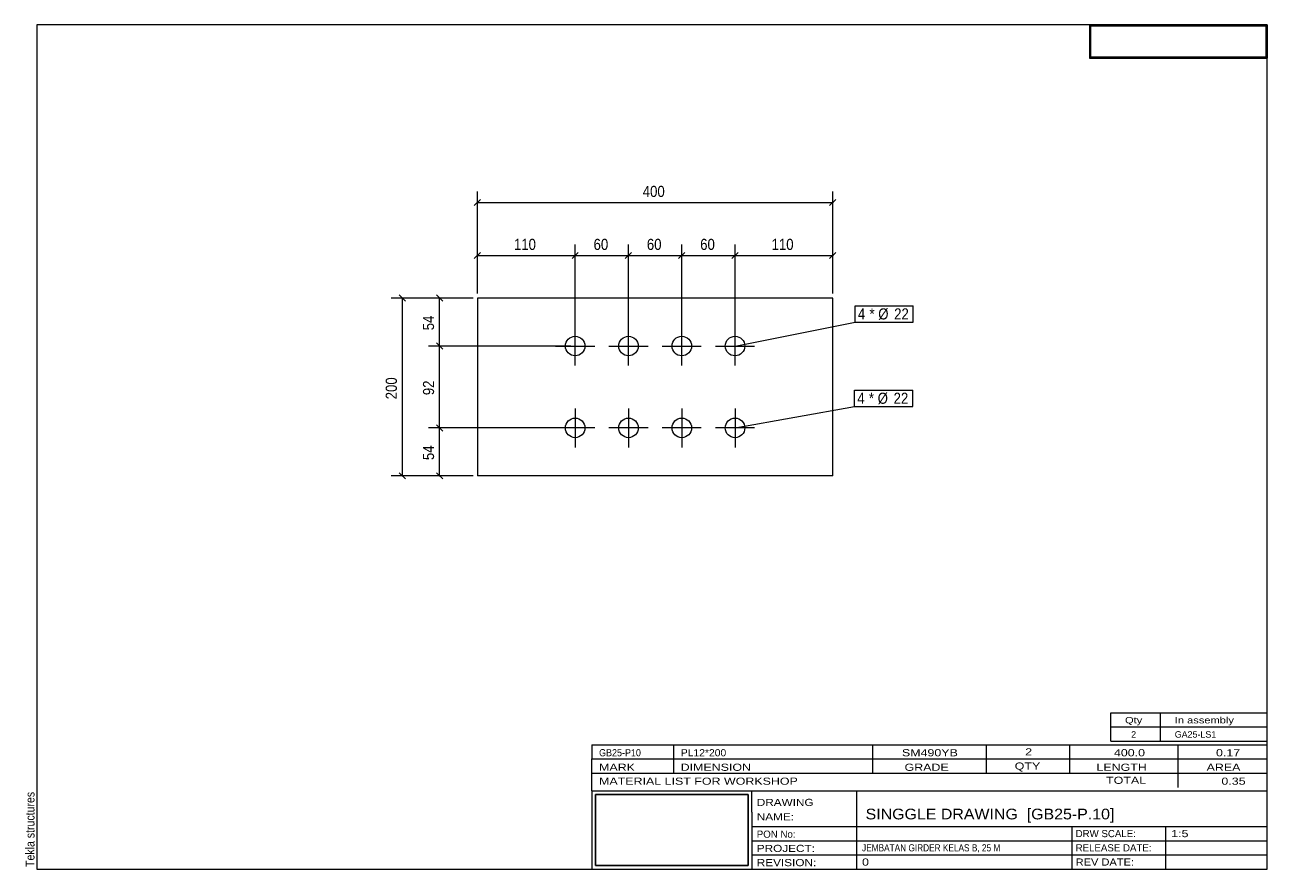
# Model space of a CAD drawing. Header units: millimetres. Extents: x 2 to 282, y 5 to 195.
import ezdxf

# ---------------------------------------------------------------- set-up
doc = ezdxf.new("R2010")
doc.units = ezdxf.units.MM
doc.linetypes.add('XKITLINE00', pattern=[0])
for name, color, linetype, lineweight in [('Bolt', 7, 'Continuous', 0), ('BoltMark', 3, 'Continuous', 0), ('DrawingSheet', 5, 'Continuous', 0), ('OtherObjectType', 1, 'Continuous', 0), ('Part', 2, 'Continuous', 0), ('Z-DIMENSIONS', 1, 'Continuous', 0)]:
    doc.layers.add(name, color=color, linetype=linetype, lineweight=lineweight)
doc.styles.add('ARIAL', font='ARIAL.TTF')
doc.styles.add('ARIAL_NARROW', font='ARIALN.TTF')
picture_1 = doc.add_image_def('image1.jpg', size_in_pixel=(1304, 175))
picture_2 = doc.add_image_def('image2.jpg', size_in_pixel=(188, 71))

# ---------------------------------------------------------------- blocks, each defined once
blk = doc.blocks.new('*A1')
at = {"layer": 'Bolt', "linetype": 'XKITLINE00', "lineweight": 0}
for p, q in [((126.22, 118.31), (126.22, 127.11)), ((138.22, 118.31), (138.22, 127.11)), ((150.22, 118.31), (150.22, 127.11)), ((162.22, 118.31), (162.22, 127.11)), ((121.82, 122.71), (130.62, 122.71)), ((133.82, 122.71), (142.62, 122.71)), ((145.82, 122.71), (154.62, 122.71)), ((157.82, 122.71), (166.62, 122.71))]:
    blk.add_line(p, q, dxfattribs=at)
for centre in [(126.22, 122.71), (138.22, 122.71), (150.22, 122.71), (162.22, 122.71)]:
    blk.add_circle(centre, 2.2, dxfattribs=at)
blk = doc.blocks.new('*A2')
at = {"layer": 'Bolt', "linetype": 'XKITLINE00', "lineweight": 0}
for p, q in [((126.22, 108.7), (126.22, 99.9)), ((138.22, 108.7), (138.22, 99.9)), ((150.22, 108.7), (150.22, 99.9)), ((162.22, 108.7), (162.22, 99.9)), ((130.62, 104.3), (121.82, 104.3)), ((142.62, 104.3), (133.82, 104.3)), ((154.62, 104.3), (145.82, 104.3)), ((166.62, 104.3), (157.82, 104.3))]:
    blk.add_line(p, q, dxfattribs=at)
for centre in [(126.22, 104.3), (138.22, 104.3), (150.22, 104.3), (162.22, 104.3)]:
    blk.add_circle(centre, 2.2, dxfattribs=at)
blk = doc.blocks.new('*A3')
at = {"layer": 'Part', "linetype": 'XKITLINE00', "lineweight": 0}
for p, q in [((184.22, 133.51), (104.22, 133.51)), ((104.22, 133.51), (104.22, 93.51)), ((184.22, 93.51), (184.22, 133.51)), ((184.22, 93.51), (104.22, 93.51))]:
    blk.add_line(p, q, dxfattribs=at)
blk = doc.blocks.new('*A4')
at = {"layer": 'DrawingSheet', "linetype": 'XKITLINE00', "lineweight": 0}
for p, q in [((282, 195), (5, 195)), ((5, 195), (5, 5)), ((282, 5), (282, 195)), ((5, 5), (282, 5))]:
    blk.add_line(p, q, dxfattribs=at)
at = {"layer": 'DrawingSheet', "style": 'ARIAL', "width": 0.85}
blk.add_text('Tekla structures', height=2, rotation=90, dxfattribs=at).set_placement((4.5, 5.5))
blk = doc.blocks.new('*A5')
at = {"layer": 'OtherObjectType', "linetype": 'XKITLINE00', "lineweight": 0}
for p, q in [((242, 195), (282, 195)), ((242, 195), (242, 187.5)), ((282, 195), (282, 187.5)), ((242, 187.5), (282, 187.5))]:
    blk.add_line(p, q, dxfattribs=at)
image = blk.add_image(picture_1, insert=(242.25, 187.75), size_in_units=(39.5, 7))
blk = doc.blocks.new('*A6')
at = {"layer": 'OtherObjectType', "linetype": 'XKITLINE00', "lineweight": 0}
for p, q in [((246.8, 37), (246.8, 40.2)), ((246.8, 40.2), (282, 40.2)), ((258, 37), (258, 40.2)), ((282, 37), (282, 40.2)), ((246.8, 37), (282, 37)), ((246.8, 33.8), (246.8, 37)), ((258, 33.8), (258, 37)), ((282, 33.8), (282, 37)), ((246.8, 33.8), (282, 33.8))]:
    blk.add_line(p, q, dxfattribs=at)
at = {"layer": 'OtherObjectType', "style": 'ARIAL_NARROW'}
for s, width, p in [('Qty', 1.513248, (250, 37.8)), ('In assembly', 1.513248, (261.2, 37.8)), ('2', 1.211571, (251.38, 34.6)), ('GA25-LS1', 1.211571, (261.2, 34.6))]:
    blk.add_text(s, height=1.44, dxfattribs=dict(at, width=width)).set_placement(p)
blk = doc.blocks.new('*A7')
at = {"layer": 'OtherObjectType', "linetype": 'XKITLINE00', "lineweight": 0}
for p, q in [((130, 33), (282, 33)), ((130, 33), (130, 29.8)), ((130, 33), (282, 33)), ((148.4, 29.8), (148.4, 33)), ((193.2, 29.8), (193.2, 33)), ((218.8, 29.8), (218.8, 33)), ((237.6, 29.8), (237.6, 33)), ((262, 29.8), (262, 33)), ((282, 29.8), (282, 33)), ((130, 29.8), (282, 29.8)), ((130, 29.8), (282, 29.8)), ((130, 26.6), (130, 29.8)), ((148.4, 26.6), (148.4, 29.8)), ((193.2, 26.6), (193.2, 29.8)), ((218.8, 26.6), (218.8, 29.8)), ((237.6, 26.6), (237.6, 29.8)), ((262, 26.6), (262, 29.8)), ((282, 26.6), (282, 29.8)), ((130, 26.6), (282, 26.6)), ((130, 22.6), (130, 26.6)), ((262, 23.4), (262, 26.6)), ((282, 22.6), (282, 26.6)), ((130, 22.6), (130, 5)), ((130, 22.6), (282, 22.6)), ((166, 17.8), (166, 22.6)), ((189.6, 14.6), (189.6, 22.6)), ((282, 17.8), (282, 22.6)), ((166, 17.8), (166, 5)), ((282, 14.6), (282, 17.8)), ((166, 14.6), (282, 14.6)), ((189.6, 5), (189.6, 14.6)), ((238.13, 11.4), (238.13, 14.6)), ((259.2, 5), (259.2, 14.6)), ((282, 11.4), (282, 14.6)), ((166, 11.4), (282, 11.4)), ((238.13, 5), (238.13, 11.4)), ((282, 8.2), (282, 11.4)), ((166, 8.2), (282, 8.2)), ((282, 5), (282, 8.2)), ((130, 5), (282, 5)), ((160, 5), (282, 5))]:
    blk.add_line(p, q, dxfattribs=at)
at = {"layer": 'OtherObjectType', "style": 'ARIAL_NARROW'}
for s, height, width, p in [('GB25-P10', 1.6, 1.100501, (131.6, 30.4)), ('PL12*200', 1.6, 1.270501, (150, 30.4)), ('SM490YB', 1.6, 1.525501, (199.78, 30.4)), ('2', 1.6, 1.525501, (227.53, 30.6)), ('400.0', 1.6, 1.525501, (247.51, 30.4)), ('0.17', 1.6, 1.525501, (270.48, 30.4)), ('MARK', 1.6, 1.525501, (131.6, 27.13)), ('DIMENSION', 1.6, 1.525501, (149.97, 27.13)), ('GRADE', 1.6, 1.525501, (200.37, 27.13)), ('QTY', 1.6, 1.525501, (225.17, 27.4)), ('LENGTH', 1.6, 1.525501, (243.57, 27.13)), ('AREA', 1.6, 1.525501, (268.37, 27.13)), ('MATERIAL LIST FOR WORKSHOP', 1.6, 1.525501, (131.6, 24)), ('TOTAL', 1.6, 1.525501, (245.74, 24.2)), ('0.35', 1.6, 1.525501, (271.7, 24)), ('DRAWING', 1.6, 1.445, (167.1, 19.22)), ('NAME:', 1.6, 1.445, (167.1, 15.98)), ('SINGGLE DRAWING  [GB25-P.10]', 2.4, 1.304651, (191.6, 16.2)), ('PON No:', 1.6, 1.19, (167.1, 12.07)), ('DRW SCALE:', 1.6, 1.19, (238.88, 12.2)), ('1:5', 1.6, 1.525501, (260.4, 12.2)), ('PROJECT:', 1.6, 1.445, (167.1, 8.87)), ('JEMBATAN GIRDER KELAS B, 25 M', 1.6, 1.015501, (190.8, 9)), ('RELEASE DATE:', 1.6, 1.19, (238.88, 9)), ('REVISION:', 1.6, 1.445, (167.1, 5.67)), ('0', 1.6, 1.525501, (190.8, 5.8)), ('REV DATE:', 1.6, 1.36, (238.88, 5.8))]:
    blk.add_text(s, height=height, dxfattribs=dict(at, width=width)).set_placement(p)
image = blk.add_image(picture_2, insert=(130.8, 5.8), size_in_units=(34.4, 16))
blk = doc.blocks.new('*A8')
at = {"layer": 'Z-DIMENSIONS', "linetype": 'XKITLINE00', "lineweight": 0}
for p, q in [((103.22, 133.51), (84.82, 133.51)), ((86.61, 134.21), (88.02, 132.8)), ((87.32, 93.51), (87.32, 133.51)), ((103.22, 93.51), (84.82, 93.51)), ((86.61, 94.21), (88.02, 92.8))]:
    blk.add_line(p, q, dxfattribs=at)
at = {"layer": 'Z-DIMENSIONS'}
for p in [(87.32, 133.51), (87.32, 93.51)]:
    blk.add_point(p, dxfattribs=at)
at = {"layer": 'Z-DIMENSIONS', "style": 'ARIAL', "width": 0.85}
blk.add_text('200', height=2.5, rotation=90.0002, dxfattribs=at).set_placement((86.07, 110.73))
blk = doc.blocks.new('*A9')
at = {"layer": 'Z-DIMENSIONS', "linetype": 'XKITLINE00', "lineweight": 0}
for p, q in [((125.22, 104.3), (93.2, 104.3)), ((94.99, 105.01), (96.41, 103.6)), ((95.7, 93.51), (95.7, 104.3)), ((103.22, 93.51), (93.2, 93.51)), ((94.99, 94.21), (96.41, 92.8))]:
    blk.add_line(p, q, dxfattribs=at)
at = {"layer": 'Z-DIMENSIONS'}
for p in [(95.7, 104.3), (95.7, 93.51)]:
    blk.add_point(p, dxfattribs=at)
at = {"layer": 'Z-DIMENSIONS', "style": 'ARIAL', "width": 0.85}
blk.add_text('54', height=2.5, rotation=90.0002, dxfattribs=at).set_placement((94.45, 97.05))
blk = doc.blocks.new('*A10')
at = {"layer": 'Z-DIMENSIONS', "linetype": 'XKITLINE00', "lineweight": 0}
for p, q in [((94.99, 123.42), (96.41, 122.01)), ((125.22, 122.72), (93.2, 122.72)), ((95.7, 104.3), (95.7, 122.72)), ((125.22, 104.3), (93.2, 104.3)), ((94.99, 105.01), (96.41, 103.6))]:
    blk.add_line(p, q, dxfattribs=at)
at = {"layer": 'Z-DIMENSIONS'}
for p in [(95.7, 122.72), (95.7, 104.3)]:
    blk.add_point(p, dxfattribs=at)
at = {"layer": 'Z-DIMENSIONS', "style": 'ARIAL', "width": 0.85}
blk.add_text('92', height=2.5, rotation=90.0002, dxfattribs=at).set_placement((94.45, 111.66))
blk = doc.blocks.new('*A11')
at = {"layer": 'Z-DIMENSIONS', "linetype": 'XKITLINE00', "lineweight": 0}
for p, q in [((103.22, 133.51), (93.2, 133.51)), ((94.99, 134.21), (96.41, 132.8)), ((95.7, 122.72), (95.7, 133.51)), ((94.99, 123.42), (96.41, 122.01)), ((125.22, 122.72), (93.2, 122.72))]:
    blk.add_line(p, q, dxfattribs=at)
at = {"layer": 'Z-DIMENSIONS'}
for p in [(95.7, 133.51), (95.7, 122.72)]:
    blk.add_point(p, dxfattribs=at)
at = {"layer": 'Z-DIMENSIONS', "style": 'ARIAL', "width": 0.85}
blk.add_text('54', height=2.5, rotation=90.0002, dxfattribs=at).set_placement((94.45, 126.26))
blk = doc.blocks.new('*A12')
at = {"layer": 'Z-DIMENSIONS', "linetype": 'XKITLINE00', "lineweight": 0}
for p, q in [((104.22, 134.51), (104.22, 157.52)), ((184.22, 134.51), (184.22, 157.52)), ((104.92, 155.72), (103.51, 154.31)), ((104.22, 155.02), (184.22, 155.02)), ((184.92, 155.72), (183.51, 154.31))]:
    blk.add_line(p, q, dxfattribs=at)
at = {"layer": 'Z-DIMENSIONS'}
for p in [(104.22, 155.02), (184.22, 155.02)]:
    blk.add_point(p, dxfattribs=at)
at = {"layer": 'Z-DIMENSIONS', "style": 'ARIAL', "width": 0.85}
blk.add_text('400', height=2.5, dxfattribs=at).set_placement((141.43, 156.27))
blk = doc.blocks.new('*A13')
at = {"layer": 'Z-DIMENSIONS', "linetype": 'XKITLINE00', "lineweight": 0}
for p, q in [((104.22, 134.51), (104.22, 145.6)), ((126.22, 123.72), (126.22, 145.6)), ((104.92, 143.8), (103.51, 142.39)), ((104.22, 143.1), (126.22, 143.1)), ((126.92, 143.8), (125.51, 142.39))]:
    blk.add_line(p, q, dxfattribs=at)
at = {"layer": 'Z-DIMENSIONS'}
for p in [(104.22, 143.1), (126.22, 143.1)]:
    blk.add_point(p, dxfattribs=at)
at = {"layer": 'Z-DIMENSIONS', "style": 'ARIAL', "width": 0.85}
blk.add_text('110', height=2.5, dxfattribs=at).set_placement((112.43, 144.35))
blk = doc.blocks.new('*A14')
at = {"layer": 'Z-DIMENSIONS', "linetype": 'XKITLINE00', "lineweight": 0}
for p, q in [((126.22, 123.72), (126.22, 145.6)), ((138.22, 123.7), (138.22, 145.6)), ((126.92, 143.8), (125.51, 142.39)), ((126.22, 143.1), (138.22, 143.1)), ((138.92, 143.8), (137.51, 142.39))]:
    blk.add_line(p, q, dxfattribs=at)
at = {"layer": 'Z-DIMENSIONS'}
for p in [(126.22, 143.1), (138.22, 143.1)]:
    blk.add_point(p, dxfattribs=at)
at = {"layer": 'Z-DIMENSIONS', "style": 'ARIAL', "width": 0.85}
blk.add_text('60', height=2.5, dxfattribs=at).set_placement((130.36, 144.35))
blk = doc.blocks.new('*A15')
at = {"layer": 'Z-DIMENSIONS', "linetype": 'XKITLINE00', "lineweight": 0}
for p, q in [((138.22, 123.7), (138.22, 145.6)), ((150.22, 123.7), (150.22, 145.6)), ((138.92, 143.8), (137.51, 142.39)), ((138.22, 143.1), (150.22, 143.1)), ((150.92, 143.8), (149.51, 142.39))]:
    blk.add_line(p, q, dxfattribs=at)
at = {"layer": 'Z-DIMENSIONS'}
for p in [(138.22, 143.1), (150.22, 143.1)]:
    blk.add_point(p, dxfattribs=at)
at = {"layer": 'Z-DIMENSIONS', "style": 'ARIAL', "width": 0.85}
blk.add_text('60', height=2.5, dxfattribs=at).set_placement((142.36, 144.35))
blk = doc.blocks.new('*A16')
at = {"layer": 'Z-DIMENSIONS', "linetype": 'XKITLINE00', "lineweight": 0}
for p, q in [((150.22, 123.7), (150.22, 145.6)), ((162.22, 123.7), (162.22, 145.6)), ((150.92, 143.8), (149.51, 142.39)), ((150.22, 143.1), (162.22, 143.1)), ((162.92, 143.8), (161.51, 142.39))]:
    blk.add_line(p, q, dxfattribs=at)
at = {"layer": 'Z-DIMENSIONS'}
for p in [(150.22, 143.1), (162.22, 143.1)]:
    blk.add_point(p, dxfattribs=at)
at = {"layer": 'Z-DIMENSIONS', "style": 'ARIAL', "width": 0.85}
blk.add_text('60', height=2.5, dxfattribs=at).set_placement((154.36, 144.35))
blk = doc.blocks.new('*A17')
at = {"layer": 'Z-DIMENSIONS', "linetype": 'XKITLINE00', "lineweight": 0}
for p, q in [((162.22, 123.7), (162.22, 145.6)), ((184.22, 134.51), (184.22, 145.6)), ((162.92, 143.8), (161.51, 142.39)), ((162.22, 143.1), (184.22, 143.1)), ((184.92, 143.8), (183.51, 142.39))]:
    blk.add_line(p, q, dxfattribs=at)
at = {"layer": 'Z-DIMENSIONS'}
for p in [(162.22, 143.1), (184.22, 143.1)]:
    blk.add_point(p, dxfattribs=at)
at = {"layer": 'Z-DIMENSIONS', "style": 'ARIAL', "width": 0.85}
blk.add_text('110', height=2.5, dxfattribs=at).set_placement((170.43, 144.35))
blk = doc.blocks.new('*A18')
at = {"layer": 'BoltMark', "linetype": 'XKITLINE00', "lineweight": 0}
for p, q in [((189.13, 112.82), (202.21, 112.82)), ((189.13, 109.12), (189.13, 112.82)), ((202.21, 109.12), (202.21, 112.82)), ((162.22, 104.3), (189.13, 109.12)), ((189.13, 109.12), (202.21, 109.12))]:
    blk.add_line(p, q, dxfattribs=at)
at = {"layer": 'BoltMark', "style": 'ARIAL', "width": 0.85}
for s, p in [('4', (189.73, 109.72)), ('* Ø', (192.34, 109.72)), ('22', (197.9, 109.72))]:
    blk.add_text(s, height=2.5, dxfattribs=at).set_placement(p)
blk = doc.blocks.new('*A19')
at = {"layer": 'BoltMark', "linetype": 'XKITLINE00', "lineweight": 0}
for p, q in [((189.26, 131.8), (202.34, 131.8)), ((189.26, 128.1), (189.26, 131.8)), ((202.34, 128.1), (202.34, 131.8)), ((162.22, 122.71), (189.26, 128.1)), ((189.26, 128.1), (202.34, 128.1))]:
    blk.add_line(p, q, dxfattribs=at)
at = {"layer": 'BoltMark', "style": 'ARIAL', "width": 0.85}
for s, p in [('4', (189.86, 128.7)), ('* Ø', (192.47, 128.7)), ('22', (198.03, 128.7))]:
    blk.add_text(s, height=2.5, dxfattribs=at).set_placement(p)

msp = doc.modelspace()

# ---------------------------------------------------------------- block references
at = {"lineweight": 0}
for name in ['*A4', '*A5', '*A12', '*A13', '*A14', '*A15', '*A16', '*A17', '*A8', '*A11', '*A3', '*A19', '*A1', '*A10', '*A18', '*A2', '*A9', '*A6', '*A7']:
    msp.add_blockref(name, (0, 0), dxfattribs=at)

doc.saveas('drawing.dxf')
